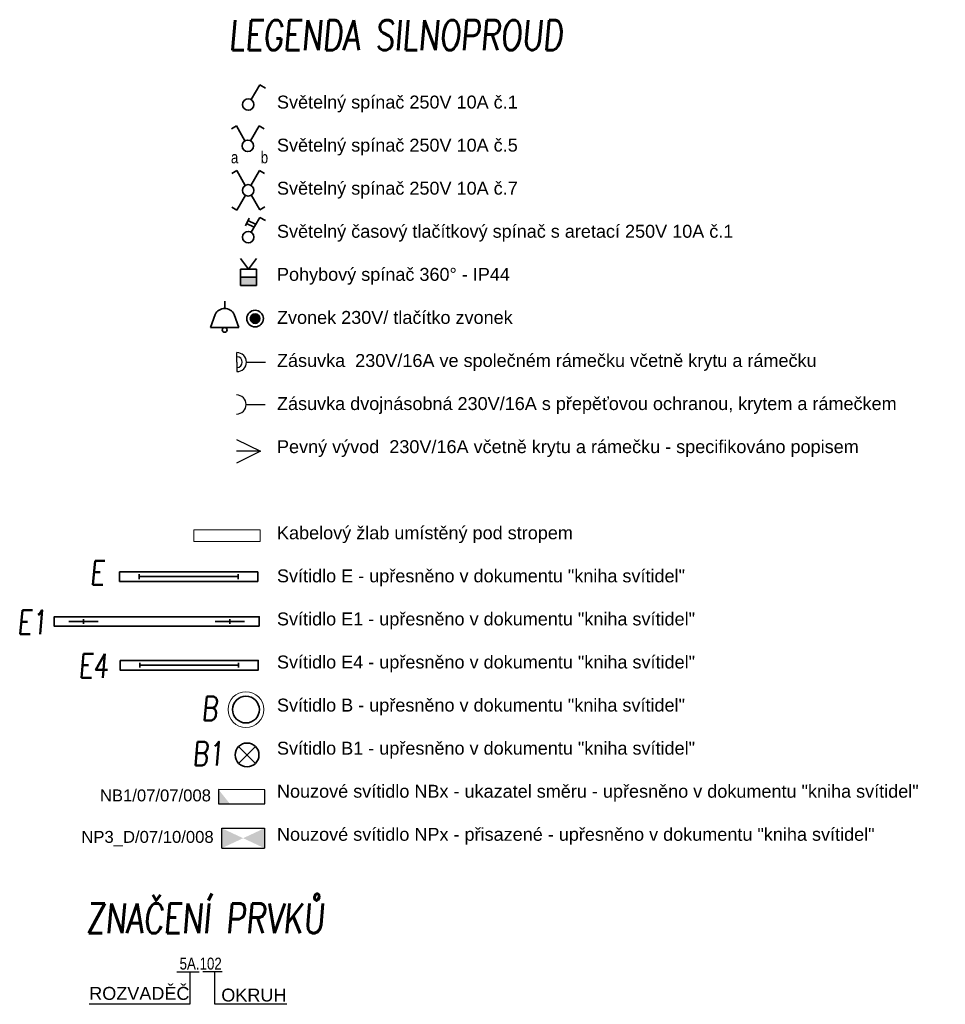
# Model space of a CAD drawing. Header units: millimetres. Extents: x 370888 to 505664, y 284292 to 447185.
# Tile 37 of 41: x 447497 to 455265, y 358542 to 366805. Entities that reach past the tile are written whole.
import ezdxf
from ezdxf.enums import TextEntityAlignment as Align

# ---------------------------------------------------------------- set-up
doc = ezdxf.new("R2010")
doc.units = ezdxf.units.MM
doc.header["$LTSCALE"] = 100
doc.layers.get('0').update_dxf_attribs({"color": 21, "linetype": 'CONTINUOUS'})
for name, color, linetype, lineweight in [('2DE_OBL', 91, 'CONTINUOUS', 35), ('2DE_OBL_L1', 91, 'CONTINUOUS', 35), ('CAT_SLN-OSV_POPIS', 7, 'CONTINUOUS', 30), ('CP_DETAL', 33, 'CONTINUOUS', 18), ('E_NOUZOVÉ+PP OSVĚTLENÍ', 60, 'CONTINUOUS', 25), ('E_VYPINACE', 170, 'CONTINUOUS', 35), ('E_ZÁSUVKY POPIS', 111, 'CONTINUOUS', 30), ('E_ZÁSUVKY-DVOJITE', 7, 'CONTINUOUS', 30), ('E_ŽLABY', 40, 'CONTINUOUS', 15), ('JEDNODUCHÁ ZÁSUVKA', 1, 'CONTINUOUS', 200), ('U1 LIGHTING', 10, 'CONTINUOUS', 35)]:
    doc.layers.add(name, color=color, linetype=linetype, lineweight=lineweight)
for name, color, linetype in [('BEZPECNOSTNE SVETLA', 80, 'CONTINUOUS'), ('E_LEGENDA SILNOPROUD', 252, 'CONTINUOUS'), ('GC3_MEP_E_LV_SECURITY LIGHT', 80, 'CONTINUOUS'), ('PIKTOGRAMY', 210, 'CONTINUOUS'), ('PRIPOJKA 230V', 1, 'CONTINUOUS'), ('ŽLAB', 7, 'CONTINUOUS')]:
    doc.layers.add(name, color=color, linetype=linetype)
doc.styles.add('ARIAL', font='arial.ttf')
doc.styles.add('CP_ATTR', font='ROMANS.SHX')
doc.styles.add('CS-ROMANS', font='romans.shx', dxfattribs={"width": 0.75, "oblique": 5})
doc.styles.get("Standard").update_dxf_attribs({"font": 'arial.ttf'})
doc.styles.add('V+P_01_B3_E_FP_001$0$BLOCK', font='romans.shx', dxfattribs={"width": 0.8})

# ---------------------------------------------------------------- blocks, each defined once
blk = doc.blocks.new('*U30')
at = {"color": 0, "linetype": 'ByBlock'}
for p, q in [((24, 249.57), (96, 374.28)), ((96, 374.28), (143.56, 346.82))]:
    blk.add_line(p, q, dxfattribs=at)
blk.add_circle((0, 208), 48, dxfattribs=at)
blk = doc.blocks.new('prepinas-svetel-jednoduchy')
at = {"layer": 'E_VYPINACE', "rotation": 89.99999999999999}
blk.add_blockref('*U30', (208.4, 2.1), dxfattribs=at)
blk = doc.blocks.new('*U26')
at = {"color": 0, "linetype": 'ByBlock'}
for p, q in [((-96, 374.28), (-137.57, 350.28)), ((-24, 249.57), (-96, 374.28)), ((24, 249.57), (96, 374.28)), ((96, 374.28), (137.57, 350.28))]:
    blk.add_line(p, q, dxfattribs=at)
blk.add_circle((0, 208), 48, dxfattribs=at)
blk = doc.blocks.new('prepinac-dvojity-svetelny')
at = {"layer": 'E_VYPINACE'}
blk.add_blockref('*U26', (-0.6, -183.5), dxfattribs=at)
at = {"layer": 'CAT_SLN-OSV_POPIS', "width": 0.8}
for s, p in [('a', (-142.2, -122.5)), ('b', (107.8, -122.5))]:
    blk.add_text(s, height=100, dxfattribs=at).set_placement(p)
blk = doc.blocks.new('*U24')
at = {"color": 0, "linetype": 'ByBlock'}
for p, q in [((24, 249.57), (96, 374.28)), ((96, 374.28), (143.56, 346.82))]:
    blk.add_line(p, q, dxfattribs=at)
blk.add_circle((0, 208), 48, dxfattribs=at)
blk = doc.blocks.new('tlacitko_prepinac_svetla')
at = {"layer": 'E_VYPINACE'}
for points in [[(16874.9, 8774.2), (16939.8, 8743.9)], [(16887.8, 8798.5), (16951.4, 8768.8)], [(16929.6, 8722), (16959.8, 8786.7)]]:
    blk.add_lwpolyline(points, dxfattribs=at)
at = {"layer": 'E_VYPINACE', "rotation": 180}
blk.add_blockref('*U24', (16936.8, 9090.4), dxfattribs=at)
blk = doc.blocks.new('*U32', base_point=(28429, 5840))
at = {"linetype": 'ByBlock'}
blk.add_hatch(color=0, dxfattribs=at).paths.add_polyline_path([(28361.5, 5840), (28496.5, 5840), (28496.5, 5772.5), (28361.5, 5772.5)])
at = {"color": 0, "linetype": 'ByBlock'}
for p, q in [((28429, 5907.5), (28361.5, 5997.5)), ((28429, 5907.5), (28496.5, 5997.5)), ((28361.5, 5907.5), (28496.5, 5907.5)), ((28361.5, 5772.5), (28361.5, 5907.5)), ((28496.5, 5907.5), (28496.5, 5772.5)), ((28361.5, 5840), (28496.5, 5840)), ((28496.5, 5772.5), (28361.5, 5772.5))]:
    blk.add_line(p, q, dxfattribs=at)
blk = doc.blocks.new('pohybove-cidlo-svetla')
at = {"layer": 'E_VYPINACE', "rotation": 180}
blk.add_blockref('*U32', (-0.8, 30.1), dxfattribs=at)
blk = doc.blocks.new('A$C3423193F')
at = {"color": 1, "linetype": 'ByBlock'}
for p, q in [((80, 240), (0, 240)), ((80, 240), (160, 240)), ((80, 160), (80, 0))]:
    blk.add_line(p, q, dxfattribs=at)
for radius in [80, 45.2]:
    blk.add_arc((80, 240), radius, 180, 0, dxfattribs=at)
blk = doc.blocks.new('*U28', base_point=(57391, -22719.4))
at = {"lineweight": 30, "ltscale": 0.1}
for p, q in [((57291, -22519.4), (57391, -22719.4)), ((57391, -22719.4), (57391, -22519.4)), ((57391, -22719.4), (57491, -22519.4))]:
    blk.add_line(p, q, dxfattribs=at)
blk = doc.blocks.new('pripojka 230V')
at = {"layer": 'PRIPOJKA 230V', "color": 1, "xscale": -1}
blk.add_blockref('*U28', (-0.1, -2, -40), dxfattribs=at)
blk = doc.blocks.new('zasuvka_jednoducha')
at = {"color": 1, "lineweight": 30}
blk.add_line((19281.2, 12983.4), (19281.2, 13143.4), dxfattribs=at)
blk.add_arc((19281.2, 12903.4), 80, 0, 180, dxfattribs=at)
blk = doc.blocks.new('svetelný křížový spínač')
at = {"layer": 'E_VYPINACE', "linetype": 'ByBlock'}
for p, q in [((30.6, 344.4), (-11, 320.4)), ((102.6, 219.7), (30.6, 344.4)), ((150.6, 219.7), (222.6, 344.4)), ((222.6, 344.4), (264.1, 320.4)), ((103.5, 137.8), (31.5, 13.1)), ((152.6, 140.6), (224.6, 15.9)), ((31.5, 13.1), (-10.1, 37.1)), ((224.6, 15.9), (266.2, 39.9))]:
    blk.add_line(p, q, dxfattribs=at)
blk.add_circle((126.6, 178.1), 48, dxfattribs=at)
blk = doc.blocks.new('2DELLI009_CZ')
for p, q in [((-0.5, 0.1), (-0.5, -0.1)), ((0.5, 0.1), (0.5, -0.1)), ((-0.5, 0), (0.5, 0))]:
    blk.add_line(p, q)
blk.add_lwpolyline([(-0.7, 0.2), (0.7, 0.2), (0.7, -0.2), (-0.7, -0.2)], close=True)
at = {"linetype": 'ByBlock', "style": 'CP_ATTR', "flags": 9}
for tag, p in [('NAME', (-0.0919, -0.0183)), ('NUMBER', (-0.0919, -0.0185)), ('CHARACTER', (-0.0919, -0.0184)), ('PRODUCT-TYPE', (-0.0919, -0.0186)), ('ORDER-NO', (-0.0919, -0.0187)), ('OTHER', (-0.0918, -0.0183)), ('PRODUCER', (-0.0917, -0.0183)), ('ARTICLE', (-0.0916, -0.0183)), ('VOLTAGE', (-0.0916, -0.0185)), ('GROUP', (-0.0915, -0.0185)), ('WEIGHT', (-0.0915, -0.0184)), ('POWER', (-0.0915, -0.0187))]:
    blk.add_attdef(tag, text='', height=0.00005, dxfattribs=at).set_placement(p, align=Align.MIDDLE_LEFT)
blk = doc.blocks.new('V+P_01_B3_E_FP_001$0$E-LI-35')
at = {"layer": 'E_NOUZOVÉ+PP OSVĚTLENÍ', "linetype": 'ByBlock'}
for p, q in [((-10.88, -1.92), (10.88, -1.92)), ((-10.88, -12.08), (-10.88, -1.92)), ((10.88, -1.92), (10.88, -12.08)), ((-10.88, -12.08), (10.88, -12.08))]:
    blk.add_line(p, q, dxfattribs=at)
at = {"layer": 'E_NOUZOVÉ+PP OSVĚTLENÍ'}
blk.add_solid([(-10.88, -12.08), (-10.88, -1.92), (10.88, -1.92), (10.88, -12.08)], dxfattribs=at)
at = {"layer": 'E_NOUZOVÉ+PP OSVĚTLENÍ', "style": 'V+P_01_B3_E_FP_001$0$BLOCK', "width": 0.8, "flags": 8}
for tag, p in [('DIVERS.1', (-17.93, -2.11)), ('DIVERS.2', (-16.41, -11.97))]:
    blk.add_attdef(tag, text='', height=7.25, dxfattribs=at).set_placement(p, align=Align.RIGHT)
at = {"layer": 'E_NOUZOVÉ+PP OSVĚTLENÍ', "style": 'V+P_01_B3_E_FP_001$0$BLOCK', "width": 0.8}
for tag, p, height, flags in [('BLOCKNAME', (-6.79, -1.4), 2.54, 3), ('LEISTUNG', (13.35, -11.99), 7.25, 8)]:
    blk.add_attdef(tag, p, '', height=height, dxfattribs=dict(at, flags=flags))
blk.add_attdef('STROMKREIS', text='', height=7.25, dxfattribs=at).set_placement((-11.76, -23.81), align=Align.BOTTOM_CENTER)
blk = doc.blocks.new('*U247')
at = {"layer": 'GC3_MEP_E_LV_SECURITY LIGHT', "xscale": 16.54563019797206, "yscale": 16.54563022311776, "zscale": 16.54563022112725}
blk.add_blockref('V+P_01_B3_E_FP_001$0$E-LI-35', (0, 115.8), dxfattribs=at)
at = {"layer": 'PIKTOGRAMY', "style": 'ARIAL'}
blk.add_attdef('PIKTOGRAM', (161.8, -40.2), '', height=100, dxfattribs=at)
blk = doc.blocks.new('*U248')
at = {"layer": 'GC3_MEP_E_LV_SECURITY LIGHT', "linetype": 'ByBlock'}
for p, q in [((-254.7, 60.9), (-255.3, -59.1)), ((135.3, 59.1), (-254.7, 60.9)), ((134.7, -60.9), (135.3, 59.1)), ((-255.3, -59.1), (134.7, -60.9))]:
    blk.add_line(p, q, dxfattribs=at)
at = {"layer": 'GC3_MEP_E_LV_SECURITY LIGHT'}
blk.add_solid([(-254.7, 60.9), (-255.3, -59.1), (-158.4, -59.5)], dxfattribs=at)
at = {"layer": 'BEZPECNOSTNE SVETLA', "style": 'ARIAL'}
blk.add_attdef('BEZ.SV', (51.6, -53.7), '', height=100, dxfattribs=at)
blk = doc.blocks.new('2DELLI018_CZ')
for p, q in [((-0.5, 0.1), (-0.5, -0.1)), ((0.5, 0.1), (0.5, -0.1)), ((-0.6, 0), (-0.4, 0)), ((0.4, 0), (0.6, 0))]:
    blk.add_line(p, q)
blk.add_lwpolyline([(-0.7, 0.2), (0.7, 0.2), (0.7, -0.2), (-0.7, -0.2)], close=True)
at = {"linetype": 'ByBlock', "style": 'CP_ATTR', "flags": 9}
for tag, p in [('NAME', (-0.0919, -0.0183)), ('NUMBER', (-0.0919, -0.0185)), ('CHARACTER', (-0.0919, -0.0184)), ('PRODUCT-TYPE', (-0.0919, -0.0186)), ('ORDER-NO', (-0.0919, -0.0187)), ('OTHER', (-0.0918, -0.0183)), ('PRODUCER', (-0.0917, -0.0183)), ('ARTICLE', (-0.0916, -0.0183)), ('VOLTAGE', (-0.0916, -0.0185)), ('GROUP', (-0.0915, -0.0185)), ('WEIGHT', (-0.0915, -0.0184)), ('POWER', (-0.0915, -0.0187))]:
    blk.add_attdef(tag, text='', height=0.00005, dxfattribs=at).set_placement(p, align=Align.MIDDLE_LEFT)
blk = doc.blocks.new('E')
at = {"layer": 'U1 LIGHTING', "style": 'CS-ROMANS', "oblique": 5, "width": 0.75}
blk.add_text('E', height=200, dxfattribs=at).set_placement((229479.9, 21708.8))
blk = doc.blocks.new('E1')
at = {"layer": 'U1 LIGHTING', "style": 'CS-ROMANS', "oblique": 5, "width": 0.75}
blk.add_text('E1', height=200, dxfattribs=at).set_placement((229479.9, 21708.8))
blk = doc.blocks.new('2DELPH010_CZ')
blk.add_ellipse((0, 0), major_axis=(-0.053, 0.053), ratio=1, start_param=3.926991, end_param=10.210176)
at = {"layer": 'CP_DETAL'}
blk.add_ellipse((0, 0), major_axis=(-0.0707, 0.0707), ratio=1, start_param=3.926991, end_param=10.210176, dxfattribs=at)
at = {"linetype": 'ByBlock', "style": 'CP_ATTR', "flags": 9}
for tag in ['NAME', 'GROUP', 'NUMBER', 'PRODUCER', 'ARTICLE', 'PRODUCT-TYPE', 'ORDER-NO', 'CHARACTER', 'POWER', 'VOLTAGE', 'WEIGHT', 'OTHER']:
    blk.add_attdef(tag, text='', height=0.00000005, dxfattribs=at).set_placement((-0.0001, 0), align=Align.MIDDLE_LEFT)
blk = doc.blocks.new('B')
at = {"layer": 'U1 LIGHTING', "style": 'CS-ROMANS', "oblique": 5, "width": 0.75}
blk.add_text('B', height=200, dxfattribs=at).set_placement((229479.9, 21708.8))
blk = doc.blocks.new('E4')
at = {"layer": 'U1 LIGHTING', "style": 'CS-ROMANS', "oblique": 5, "width": 0.75}
blk.add_text('E4', height=200, dxfattribs=at).set_placement((229479.9, 21708.8))
blk = doc.blocks.new('2DELLI_01_CZ')
for p, q in [((-0.354, 0.354), (0.354, -0.354)), ((-0.354, -0.354), (0.354, 0.354))]:
    blk.add_line(p, q)
blk.add_circle((0, 0), 0.5)
at = {"linetype": 'ByBlock', "style": 'CP_ATTR', "flags": 9}
for tag, p in [('NAME', (-0.092, -0.018)), ('GROUP', (-0.092, -0.018)), ('NUMBER', (-0.092, -0.018)), ('PRODUCER', (-0.092, -0.018)), ('ARTICLE', (-0.092, -0.018)), ('CHARACTER', (-0.092, -0.018)), ('VOLTAGE', (-0.092, -0.019)), ('WEIGHT', (-0.092, -0.018)), ('OTHER', (-0.092, -0.018)), ('PRODUCT-TYPE', (-0.092, -0.019)), ('ORDER-NO', (-0.092, -0.019)), ('POWER', (-0.092, -0.019))]:
    blk.add_attdef(tag, text='', height=0.00005, dxfattribs=at).set_placement(p, align=Align.MIDDLE_LEFT)
blk = doc.blocks.new('B1')
at = {"layer": 'U1 LIGHTING', "style": 'CS-ROMANS', "oblique": 5, "width": 0.75}
blk.add_text('B1', height=200, dxfattribs=at).set_placement((229479.9, 21708.8))
blk = doc.blocks.new('CPEL_3386')
blk.add_hatch(color=256).paths.add_polyline_path([(-0.2, 0, 1), (0.2, 0, 1)])
for radius in [0.35, 0.2]:
    blk.add_circle((0, 0), radius)
at = {"linetype": 'ByBlock', "style": 'CP_ATTR', "flags": 9}
for tag, p in [('NAME', (-0.092, -0.018)), ('GROUP', (-0.092, -0.018)), ('NUMBER', (-0.092, -0.018)), ('PRODUCER', (-0.092, -0.018)), ('ARTICLE', (-0.092, -0.018)), ('CHARACTER', (-0.092, -0.018)), ('VOLTAGE', (-0.092, -0.019)), ('WEIGHT', (-0.092, -0.018)), ('OTHER', (-0.092, -0.018)), ('PRODUCT-TYPE', (-0.092, -0.019)), ('ORDER-NO', (-0.092, -0.019)), ('POWER', (-0.092, -0.019))]:
    blk.add_attdef(tag, text='', height=0.00005, dxfattribs=at).set_placement(p, align=Align.MIDDLE_LEFT)
blk = doc.blocks.new('CPEL_1003')
for p, q in [((0, 0), (0, -0.3)), ((-0.4, -0.55), (-0.6, -1.1)), ((0.4, -0.55), (0.6, -1.1)), ((-0.6, -1.1), (0.6, -1.1))]:
    blk.add_line(p, q)
blk.add_circle((0, -1.2), 0.1)
blk.add_arc((0, -0.745), 0.445, 25.9892, 154.0108)
at = {"linetype": 'ByBlock', "style": 'CP_ATTR', "flags": 9}
for tag, p in [('NAME', (-0.092, -0.018)), ('GROUP', (-0.092, -0.018)), ('NUMBER', (-0.092, -0.018)), ('PRODUCER', (-0.092, -0.018)), ('ARTICLE', (-0.092, -0.018)), ('CHARACTER', (-0.092, -0.018)), ('VOLTAGE', (-0.092, -0.019)), ('WEIGHT', (-0.092, -0.018)), ('OTHER', (-0.092, -0.018)), ('PRODUCT-TYPE', (-0.092, -0.019)), ('ORDER-NO', (-0.092, -0.019)), ('POWER', (-0.092, -0.019))]:
    blk.add_attdef(tag, text='', height=0.00005, dxfattribs=at).set_placement(p, align=Align.MIDDLE_LEFT)
blk = doc.blocks.new('*U249')
for p, q in [((0, -50), (0, 50)), ((0, 50), (556.3, 50)), ((556.3, 50), (556.3, -50)), ((556.3, -50), (0, -50))]:
    blk.add_line(p, q)
at = {"style": 'CP_ATTR', "flags": 9}
for tag in ['NAME', 'PRODUCER', 'PRODUCT-TYPE', 'ARTICLE', 'FLOW', 'NUMBER', 'SYSTEM', 'FORM', 'SIZE', 'OTHER']:
    blk.add_attdef(tag, (0, 0), '', height=0.0001, dxfattribs=at)

msp = doc.modelspace()

# ---------------------------------------------------------------- linework, layer by layer
at = {"layer": 'E_LEGENDA SILNOPROUD'}
for points in [[(448924.4, 358812.5), (448924.4, 358541.7), (448079.3, 358541.7)], [(448816, 358815.3), (449003.6, 358815.3)], [(449035.4, 358817.5), (449195.4, 358817.5)], [(449131, 358817.6), (449131, 358544.4), (449738.6, 358544.4)]]:
    msp.add_lwpolyline(points, dxfattribs=at)

# ---------------------------------------------------------------- block references
msp.add_blockref('E1', (217996.5, 339939.4))
at = {"layer": '2DE_OBL', "xscale": 1228.571428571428, "yscale": 200, "zscale": 1000, "rotation": 180}
msp.add_blockref('2DELLI018_CZ', (448647.2, 361754.6), dxfattribs=at)
at = {"layer": '2DE_OBL'}
for name, p, xscale, yscale, zscale in [('2DELPH010_CZ', (449395.8, 361015.4), 1500, 1500, 252.5252525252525), ('2DELLI_01_CZ', (449404.9, 360634.5), 200, 200, 100)]:
    msp.add_blockref(name, p, dxfattribs=dict(at, xscale=xscale, yscale=yscale, zscale=zscale))
at = {"layer": '2DE_OBL_L1', "xscale": 828.5714285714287, "yscale": 200, "zscale": 1000}
for p in [(448914.9, 362131), (448919.4, 361387.3)]:
    msp.add_blockref('2DELLI009_CZ', p, dxfattribs=at)
at = {"layer": 'E_NOUZOVÉ+PP OSVĚTLENÍ'}
ref = msp.add_blockref('*U248', (449419.9, 360283.8), dxfattribs=at)
ref.add_attrib('BEZ.SV', 'NB1/07/07/008', (448170.3, 360244.9), dxfattribs={"layer": 'BEZPECNOSTNE SVETLA', "height": 100, "style": 'ARIAL'})
ref = msp.add_blockref('*U247', (449372.4, 359935.7), dxfattribs=at)
ref.add_attrib('PIKTOGRAM', 'NP3_D/07/10/008', (448014.4, 359896.7), dxfattribs={"layer": 'PIKTOGRAMY', "height": 100, "style": 'ARIAL'})
at = {"layer": 'E_VYPINACE'}
for name, p, rotation in [('prepinas-svetel-jednoduchy', (449413.2, 366092.8), 270), ('tlacitko_prepinac_svetla', (466352.1, 373862.3), 180), ('pohybove-cidlo-svetla', (449416.1, 364673.1), 180)]:
    msp.add_blockref(name, p, dxfattribs=dict(at, rotation=rotation))
for name, p in [('prepinac-dvojity-svetelny', (449412, 365722.1)), ('svetelný křížový spínač', (449287.5, 365194.4))]:
    msp.add_blockref(name, p, dxfattribs=at)
at = {"layer": 'E_VYPINACE', "xscale": 200, "yscale": 200, "zscale": 200}
for name, p in [('CPEL_1003', (449217.4, 364441.6)), ('CPEL_3386', (449472.5, 364296.3))]:
    msp.add_blockref(name, p, dxfattribs=at)
at = {"layer": 'E_ZÁSUVKY-DVOJITE', "rotation": 90}
msp.add_blockref('A$C3423193F', (449560.2, 363851.1), dxfattribs=at)
at = {"layer": 'E_ŽLABY', "rotation": 180}
msp.add_blockref('*U249', (449514, 362474.7), dxfattribs=at)
at = {"layer": 'E_ŽLABY'}
for name, p in [('E4', (218509.4, 339573.1)), ('B', (219543.7, 339215.5)), ('B1', (219465.8, 338836.7))]:
    msp.add_blockref(name, p, dxfattribs=at)
at = {"layer": 'JEDNODUCHÁ ZÁSUVKA', "color": 1, "rotation": 270}
msp.add_blockref('zasuvka_jednoducha', (436414, 382856.8), dxfattribs=at)
at = {"layer": 'U1 LIGHTING'}
msp.add_blockref('E', (218606, 340354.2), dxfattribs=at)
at = {"layer": 'ŽLAB', "rotation": 90}
msp.add_blockref('pripojka 230V', (449515.8, 363183.1), dxfattribs=at)

# ---------------------------------------------------------------- texts
at = {"layer": 'E_LEGENDA SILNOPROUD', "style": 'CS-ROMANS', "oblique": 5, "width": 0.75}
for s, p in [('LEGENDA SILNOPROUD', (449250.1, 366550.5)), ('ZNAČENÍ PRVKŮ', (448051.9, 359138))]:
    msp.add_text(s, height=250, dxfattribs=at).set_placement(p)
at = {"layer": 'E_LEGENDA SILNOPROUD', "attachment_point": 1}
for s, insert, char_height in [('Světelný spínač 250V 10A č.1\\P\\PSvětelný spínač 250V 10A č.5\\P\\PSvětelný spínač 250V 10A č.7\\P\\PSvětelný časový tlačítkový spínač s aretací 250V 10A č.1\\P\\PPohybový spínač 360° - IP44\\P\\PZvonek 230V/ tlačítko zvonek\\P\\PZásuvka  230V/16A ve společném rámečku včetně krytu a rámečku\\P\\PZásuvka dvojnásobná 230V/16A s přepěťovou ochranou, krytem a rámečkem\\P\\PPevný vývod  230V/16A včetně krytu a rámečku - specifikováno popisem\\P\\P \\P\\PKabelový žlab umístěný pod stropem \\P\\PSvítidlo E - upřesněno v dokumentu "kniha svítidel"\\P\\PSvítidlo E1 - upřesněno v dokumentu "kniha svítidel"\\P\\PSvítidlo E4 - upřesněno v dokumentu "kniha svítidel"\\P\\PSvítidlo B - upřesněno v dokumentu "kniha svítidel"\\P\\PSvítidlo B1 - upřesněno v dokumentu "kniha svítidel"\\P\\PNouzové svítidlo NBx - ukazatel směru - upřesněno v dokumentu "kniha svítidel"\\P\\PNouzové svítidlo NPx - přisazené - upřesněno v dokumentu "kniha svítidel"', (449656.3, 366167.9), 108.425), ('ROZVADĚČ', (448080.5, 358687.8), 108.42), ('OKRUH', (449188.8, 358673.6), 108.42)]:
    msp.add_mtext_dynamic_manual_height_columns(s, width=9809.654, gutter_width=12.5, heights=[0], dxfattribs=dict(at, insert=insert, char_height=char_height))
at = {"layer": 'E_ZÁSUVKY POPIS', "width": 0.8}
msp.add_text(' 5A.102', height=100, dxfattribs=at).set_placement((448807.8, 358833.3))

doc.saveas('drawing.dxf')
